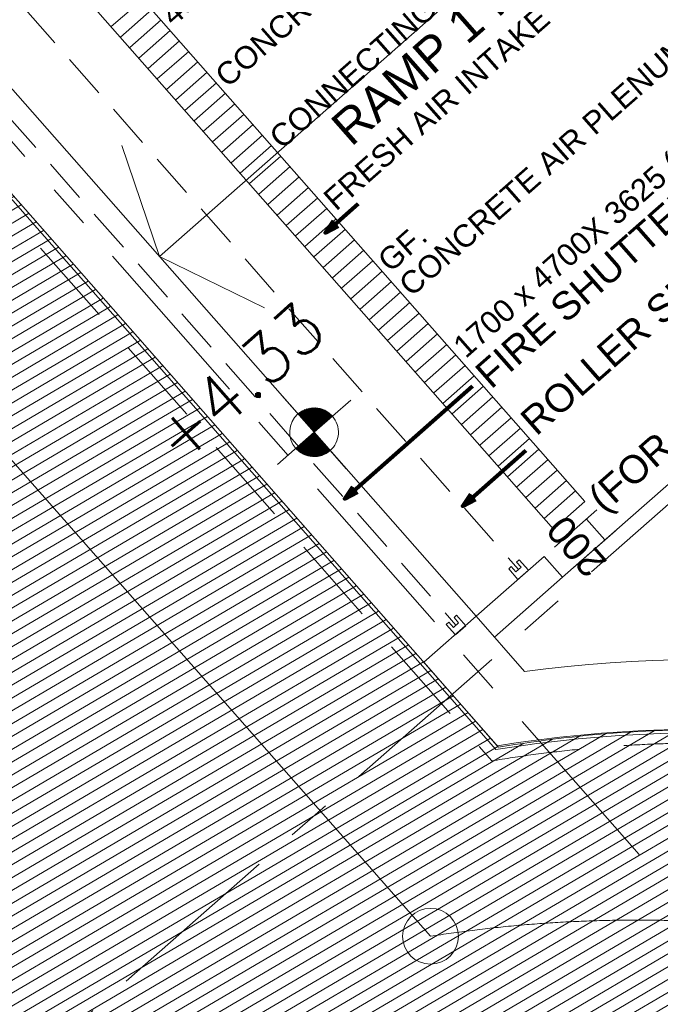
# Model space of a CAD drawing. Header units: millimetres. Extents: x 834119330 to 835277377, y 817781205 to 818243057.
# Tile 16 of 60: x 834327690 to 834332284, y 818021318 to 818028380. Entities that reach past the tile are written whole.
import ezdxf

# ---------------------------------------------------------------- set-up
doc = ezdxf.new("R2010")
doc.units = ezdxf.units.MM
doc.header["$LTSCALE"] = 100
for name, pattern in [('CENTER', [2, 1.25, -0.25, 0.25, -0.25]), ('DASHDOT', [25.400000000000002, 12.7, -6.350000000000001, 0, -6.350000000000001]), ('Grid Line', [22.224999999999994, 12.7, -3.174999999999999, 3.174999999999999, -3.174999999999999]), ('Hidden', [9.525000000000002, 6.350000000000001, -3.175000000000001]), ('PHANTOM', [63.50000000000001, 31.75, -6.350000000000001, 6.350000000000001, -6.350000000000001, 6.350000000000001, -6.350000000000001])]:
    doc.linetypes.add(name, pattern=pattern)
doc.layers.get('0').update_dxf_attribs({"lineweight": 0})
doc.layers.get('Defpoints').update_dxf_attribs({"lineweight": 0})
for name, color, linetype, lineweight in [('A-ANNO-NPLT', 5, 'CENTER', 13), ('A-WALL', 7, 'Continuous', 13), ('ATR01', 7, 'Continuous', 0), ('DLN020__', 6, 'DASHDOT', 0), ('DLN030_1', 1, 'Continuous', 0), ('DLN0401_', 7, 'Continuous', 0), ('DLN040__', 3, 'Continuous', 0), ('DLN210__', 7, 'Continuous', 0), ('DLN220__', 7, 'Continuous', 0), ('DLN240__', 1, 'Continuous', 0), ('DLN810__', 7, 'Continuous', 0), ('HATCH', 8, 'Continuous', 0), ('LEVEL', 7, 'Continuous', 0), ('Pump House', 2, 'Continuous', 0), ('Rev_D', 20, 'Continuous', 0), ('SITE BOUNDARY', 4, 'Continuous', 0), ('XREF', 1, 'Continuous', 0)]:
    doc.layers.add(name, color=color, linetype=linetype, lineweight=lineweight)
doc.layers.add('DLN660', color=1, linetype='Continuous')
doc.styles.add('romans', font='romans.shx')
doc.styles.get("Standard").update_dxf_attribs({"font": 'swiss.ttf'})
doc.styles.add('StyleSwis721 Lt BT1', font='swissl.ttf')
doc.dimstyles.new('INTDIM', dxfattribs={"dimtxt": 200, "dimasz": 125, "dimexe": 100, "dimexo": 150, "dimgap": 80, "dimtad": 1, "dimdec": 0, "dimzin": 11, "dimdsep": 46, "dimtxsty": 'StyleSwis721 Lt BT1', "dimblk1": '_Open3011', "dimblk2": '_Open3011', "dimsah": 1, "dimcen": -125, "dimclrd": 256, "dimclre": 256, "dimclrt": 2, "dimaunit": 1, "dimadec": 5, "dimazin": 0, "dimtfac": 1, "dimtdec": 0, "dimtofl": 0, "dimtmove": 2, "dimatfit": 3, "dimldrblk": '_Open3011', "dimfxl": 1, "dimtolj": 1, "dimtzin": 0, "dimlwd": -1, "dimlwe": -1, "dimarcsym": 0})

# ---------------------------------------------------------------- blocks, each defined once
blk = doc.blocks.new('_Open301')
at = {"layer": 'Rev_D', "linetype": 'ByBlock'}
blk.add_line((0, 0), (-1, 0), dxfattribs=at)
blk = doc.blocks.new('_Open3011')
at = {"layer": 'ATR01', "linetype": 'ByBlock'}
blk.add_line((0, 0), (-1, 0), dxfattribs=at)
at = {"layer": 'ATR01', "linetype": 'ByBlock', "yscale": 1.119319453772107, "zscale": 0.008}
blk.add_blockref('_Open301', (0, 0), dxfattribs=at)
blk = doc.blocks.new('A$C7285572E')
at = {"layer": 'A-ANNO-NPLT', "color": 3, "linetype": 'PHANTOM'}
blk.add_lwpolyline([(258.840146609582, 2.508328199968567, -0.1937461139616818), (226.494099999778, 18.00010000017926), (220.2767651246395, 12.52837960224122), (224.9013822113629, 7.273580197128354), (217.3780834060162, 0.6525137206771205), (222.6353030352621, -5.321091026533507, -0.2570627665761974), (231.1648360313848, -8.394748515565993), (245.8627809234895, -25.09553706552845), (259.9058339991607, -12.73659846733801)], format="xyb", close=True, dxfattribs=at)
at = {"layer": 'Pump House', "color": 7}
blk.add_circle((222.6352860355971, -5.321091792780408), 0.2, dxfattribs=at)
blk = doc.blocks.new('Grid Line')
at = {"layer": 'DLN020__', "linetype": 'Grid Line'}
for p, q in [((-4399.999931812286, -35085.25437068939), (-4399.999932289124, 27470.98781466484)), ((-9985.196258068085, 0), (30672.1845228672, 1.192092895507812e-07))]:
    blk.add_line(p, q, dxfattribs=at)
blk = doc.blocks.new('*D2106')
at = {"layer": 'Defpoints', "color": 0, "linetype": 'ByBlock', "transparency": 16777216}
for p in [(834331886.8124758, 818024648.2302788), (834331450.5889146, 818024530.7412999, -3.284512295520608e-05), (834331582.7188056, 818024380.6050708, -3.284512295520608e-05)]:
    blk.add_point(p, dxfattribs=at)
at = {"layer": 'DLN240__', "linetype": 'ByBlock', "transparency": 16777216}
for p, q in [((834331525.6574775, 818024596.8072584), (834331829.7504508, 818024864.431853)), ((834331754.6818879, 818024798.3658947), (834331886.8124757, 818024648.230279)), ((834331657.7873684, 818024446.6710293), (834331961.8810387, 818024714.2962373))]:
    blk.add_line(p, q, dxfattribs=at)
at = {"layer": 'DLN240__', "color": 2, "linetype": 'ByBlock', "transparency": 16777216, "insert": (834331683.5342838, 818024602.5404587), "char_height": 200, "attachment_point": 5, "rotation": 131.3501958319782, "style": 'StyleSwis721 Lt BT1'}
blk.add_mtext('\\A1;200', dxfattribs=at)
blk = doc.blocks.new('X1')
at = {"color": 0}
for p, q in [((45955.88296590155, 42700), (46155.82083605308, 42700)), ((45956.13663634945, 42693.75), (46155.82083605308, 42693.75)), ((45956.58659627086, 42687.5), (46155.82083605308, 42687.5)), ((45957.23417992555, 42681.25), (46155.82083605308, 42681.25)), ((45958.08132891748, 42675), (46155.82083605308, 42675)), ((45959.13062182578, 42668.75), (46155.82083605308, 42668.75)), ((45960.38531455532, 42662.5), (46155.82083605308, 42662.5)), ((45961.84939291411, 42656.25), (46155.82083605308, 42656.25)), ((45963.52763949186, 42650), (46155.82083605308, 42650)), ((45965.42571759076, 42643.75), (46155.82083605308, 42643.75)), ((45967.55027588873, 42637.5), (46155.82083605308, 42637.5)), ((45969.90907871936, 42631.25), (46155.82083605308, 42631.25)), ((45972.511168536, 42625), (46155.82083605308, 42625)), ((45975.36706940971, 42618.75), (46155.82083605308, 42618.75)), ((45978.48904368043, 42612.5), (46155.82083605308, 42612.5)), ((45981.89141854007, 42606.25), (46155.82083605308, 42606.25)), ((45985.59100621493, 42600), (46155.82083605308, 42600)), ((45989.60765168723, 42593.75), (46155.82083605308, 42593.75)), ((45993.96495773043, 42587.5), (46155.82083605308, 42587.5)), ((45998.69126201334, 42581.25), (46155.82083605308, 42581.25)), ((46003.82098168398, 42575), (46155.82083605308, 42575)), ((46009.39650945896, 42568.75), (46155.82083605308, 42568.75)), ((46015.47096569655, 42562.5), (46155.82083605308, 42562.5)), ((46022.11233295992, 42556.25), (46155.82083605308, 42556.25)), ((46029.40993268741, 42550), (46155.82083605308, 42550)), ((46037.48510949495, 42543.75), (46155.82083605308, 42543.75)), ((46046.51005492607, 42537.5), (46155.82083605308, 42537.5)), ((46056.74397416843, 42531.25), (46155.82083605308, 42531.25)), ((46068.61144864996, 42525), (46155.82083605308, 42525)), ((46082.90578313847, 42518.75), (46155.82083605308, 42518.75)), ((46101.51054575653, 42512.5), (46155.82083605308, 42512.5)), ((46133.36008534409, 42506.25), (46155.82083605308, 42506.25))]:
    blk.add_line(p, q, dxfattribs=at)
blk = doc.blocks.new('X')
at = {"color": 0}
for p, q in [((46155.82083605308, 42900), (46200.19499327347, 42900)), ((46155.82083605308, 42893.75), (46221.90936394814, 42893.75)), ((46155.82083605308, 42887.5), (46237.60222886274, 42887.5)), ((46155.82083605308, 42881.25), (46250.32254979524, 42881.25)), ((46155.82083605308, 42875), (46261.15281880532, 42875)), ((46155.82083605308, 42868.75), (46270.62917321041, 42868.75)), ((46155.82083605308, 42862.5), (46279.06432258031, 42862.5)), ((46155.82083605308, 42856.25), (46286.65980066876, 42856.25)), ((46155.82083605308, 42850), (46293.55459136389, 42850)), ((46155.82083605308, 42843.75), (46299.84935768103, 42843.75)), ((46155.82083605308, 42837.5), (46305.6197603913, 42837.5)), ((46155.82083605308, 42831.25), (46310.92433512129, 42831.25)), ((46155.82083605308, 42825), (46315.8094235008, 42825)), ((46155.82083605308, 42818.75), (46320.31240362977, 42818.75)), ((46155.82083605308, 42812.5), (46324.46388658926, 42812.5)), ((46155.82083605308, 42806.25), (46328.28925688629, 42806.25)), ((46155.82083605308, 42800), (46331.80978137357, 42800)), ((46155.82083605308, 42793.75), (46335.04342549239, 42793.75)), ((46155.82083605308, 42787.5), (46338.0054656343, 42787.5)), ((46155.82083605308, 42781.25), (46340.70895613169, 42781.25)), ((46155.82083605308, 42775), (46343.16509039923, 42775)), ((46155.82083605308, 42768.75), (46345.38348355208, 42768.75)), ((46155.82083605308, 42762.5), (46347.37239573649, 42762.5)), ((46155.82083605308, 42756.25), (46349.1389099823, 42756.25)), ((46155.82083605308, 42750), (46350.68907460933, 42750)), ((46155.82083605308, 42743.75), (46352.02801759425, 42743.75)), ((46155.82083605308, 42737.5), (46353.16003838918, 42737.5)), ((46155.82083605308, 42731.25), (46354.08868132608, 42731.25)), ((46155.82083605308, 42725), (46354.81679369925, 42725)), ((46155.82083605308, 42718.75), (46355.34657085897, 42718.75)), ((46155.82083605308, 42712.5), (46355.67959002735, 42712.5)), ((46155.82083605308, 42706.25), (46355.81683408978, 42706.25))]:
    blk.add_line(p, q, dxfattribs=at)
blk = doc.blocks.new('ELFIN')
at = {"layer": 'LEVEL'}
for p, q in [((0, 0.5), (0, 0)), ((0, 0), (-0.5, 0)), ((0, 0), (0, -0.5)), ((0.5, 0), (0, 0))]:
    blk.add_line(p, q, dxfattribs=at)
for start, end in [(90, 180), (0, 90), (180, 270), (270, 0)]:
    blk.add_arc((0, 0), 0.25, start, end, dxfattribs=at)
at = {"layer": 'LEVEL', "xscale": 0.00125, "yscale": 0.00125, "zscale": 0.00125}
for name in ['X', 'X1']:
    blk.add_blockref(name, (-57.69477604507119, -53.38123098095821), dxfattribs=at)
at = {"layer": 'LEVEL', "style": 'romans'}
blk.add_attdef('ELFIN', (0.2542374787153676, 0.3469263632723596), '', height=0.5, dxfattribs=at)

msp = doc.modelspace()

# ---------------------------------------------------------------- hatches: boundary and pattern name
at = {"layer": 'HATCH', "linetype": 'Continuous', "ltscale": 0.2}
h = msp.add_hatch(dxfattribs=at)
h.set_pattern_fill('DGN_ANSI31', color=8, scale=25, angle=-3.989509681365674e-09, style=0, pattern_type=2)
h.set_pattern_definition([(210.4004282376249, (848684328.1114694, 1012279243.278203), (40.1669417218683, -68.46172228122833), [])])
edge = h.paths.add_edge_path()
edge.add_line((834304369.9178588, 818035393.6443388), (834304072.4974862, 818035435.5383407))
edge.add_line((834304072.4974862, 818035435.5383408), (834304030.6783289, 818034793.0587554))
edge.add_line((834304030.6783288, 818034793.0587552), (834293138.2195108, 818027176.0337894))
edge.add_line((834293138.219511, 818027176.0337896), (834292658.3654084, 818027311.5582625))
edge.add_line((834292658.3654082, 818027311.5582626), (834292163.2810185, 818025227.6233453))
edge.add_line((834292163.2810189, 818025227.6233451), (834293757.0619063, 818024607.0308394))
edge.add_line((834293757.0619061, 818024607.0308394), (834294865.416257, 818023967.6404809))
edge.add_line((834294865.4162569, 818023967.6404808), (834296156.8742536, 818022940.0095154))
edge.add_line((834296156.8742537, 818022940.0095155), (834297099.8026237, 818021932.7953873))
edge.add_line((834297099.802624, 818021932.7953875), (834302306.6759403, 818016010.1479838))
edge.add_line((834302306.6759399, 818016010.1479838), (834273579.5777344, 817990755.1875517))
edge.add_line((834273579.5777347, 817990755.1875517), (834331000.8571684, 817925420.6441158))
edge.add_line((834331000.8571682, 817925420.6441162), (834375196.1992714, 817964315.8563646))
edge.add_line((834375196.1992713, 817964315.856364), (834374066.3398589, 817980996.7087481))
edge.add_line((834374066.3398589, 817980996.7087486), (834339463.320393, 818020376.0648733))
edge.add_arc((834328000.4580307, 818007970.7398579), 16890.50923650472, 47.2612146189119, 51.69748437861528)
edge.add_arc((834333427.8441128, 818015250.8383305), 7817.591371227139, 49.84168101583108, 69.23079940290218)
edge.add_arc((834333018.9148502, 818015427.2859437), 7810.301242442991, 65.96509768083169, 78.45877159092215)
edge.add_arc((834332634.573532, 818013897.0774372), 9386.730902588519, 78.02894900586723, 87.71232055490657)
edge.add_arc((834332591.446601, 818014607.765378), 8678.62508919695, 87.24053358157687, 99.73591736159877)
edge.add_line((834331123.8280873, 818023161.3979008), (834329930.938777, 818024516.8389789))
edge.add_line((834329930.9387771, 818024516.838979), (834326628.6112168, 818028269.1049356))
edge.add_line((834326628.6112167, 818028269.1049349), (834325599.3427485, 818029438.6882662))
edge.add_line((834325599.3427488, 818029438.6882665), (834316188.4252017, 818021156.3755944))
edge.add_line((834316188.4252015, 818021156.3755944), (834313686.4693277, 818024016.5062827))
edge.add_line((834313686.4693277, 818024016.5062826), (834313235.7130369, 818023646.4322566))
edge.add_line((834313235.7130369, 818023646.4322565), (834312968.6615137, 818023950.198931))
edge.add_line((834312968.6615137, 818023950.1989312), (834311053.4426948, 818022266.4655045))
edge.add_line((834311053.4426948, 818022266.4655044), (834308435.7527834, 818025244.0443176))
edge.add_line((834308435.7527835, 818025244.0443177), (834306762.32726, 818027183.250326))
edge.add_arc((834311650.6868776, 818031401.6292493), 6456.839822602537, 206.9382270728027, 220.7923428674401, ccw=False)
edge.add_arc((834329611.0852094, 818040528.5316589), 26603.21060789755, 202.0649511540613, 206.9382270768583, ccw=False)
edge.add_arc((834312203.3948425, 818033472.4028819), 7819.796721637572, 183.3977739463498, 202.064951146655, ccw=False)
edge.add_arc((834329308.2511154, 818034487.9516938), 24954.77403411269, 177.9200887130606, 183.3977739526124, ccw=False)

# ---------------------------------------------------------------- linework, layer by layer
at = {"layer": 'A-WALL', "color": 5, "lineweight": 13}
msp.add_line((834330962.5181, 818024101.4465247, 2.213441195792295e-07), (834330587.175286, 818023771.1167341, 2.213441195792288e-07), dxfattribs=at)
at = {"layer": 'A-WALL', "color": 2, "linetype": 'Hidden', "lineweight": 13, "extrusion": (0, -3.388132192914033e-21, -1), "elevation": -2.213538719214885e-07}
msp.add_lwpolyline([(-834326581.2750336, 818028171.5038577), (-834331076.2192448, 818023064.0713806, 0.2591861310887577), (-834339600.3418653, 818020038.4035577), (-834354690.3405122, 818002892.1372453), (-834354767.1851641, 818002959.7714337)], format="xyb", dxfattribs=at)
at = {"layer": 'A-WALL', "color": 5, "linetype": 'ByBlock', "elevation": -3.262375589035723e-05}
msp.add_lwpolyline([(834330962.6365042, 818024101.3119869), (834331450.5889149, 818024530.7412999), (834331582.7188056, 818024380.6050707), (834331094.7663949, 818023951.1757578)], close=True, dxfattribs=at)
at = {"layer": 'A-WALL', "color": 5, "lineweight": 13, "extrusion": (0, -3.388132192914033e-21, -1), "elevation": -2.213538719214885e-07}
for points in [[(-834330962.5181005, 818024101.4465266), (-834331310.6074737, 818023705.9268944), (-834331310.6074741, 818023705.926894, 0.2501240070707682), (-834340050.4331467, 818020435.1627264), (-834340050.4331471, 818020435.1627266), (-834354810.4220948, 818003663.8758075)], [(-834330587.1752859, 818023771.116733), (-834331114.6680026, 818023171.7470176), (-834331114.6680022, 818023171.7470162, 0.2576069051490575), (-834339675.3570789, 818020104.5300858), (-834339675.3570793, 818020104.530086), (-834354765.4090751, 818002958.2032037)]]:
    msp.add_lwpolyline(points, format="xyb", dxfattribs=at)
at = {"layer": 'DLN210__', "color": 0, "elevation": -0.001002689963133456}
msp.add_lwpolyline([(834374066.3398589, 817980996.7087486), (834339463.3203931, 818020376.064873, 0.01935929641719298), (834338469.4234658, 818021225.5527568, 0.08480340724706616), (834336199.9963688, 818022560.4147017, 0.0545680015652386), (834334581.5453184, 818023079.6706383, 0.04227683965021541), (834333009.2630175, 818023276.3271317, 0.05457548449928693), (834331123.8280873, 818023161.3979008), (834329930.9387771, 818024516.838979), (834329930.9387771, 818024516.838979), (834326628.6112167, 818028269.1049352), (834326628.6112167, 818028269.1049349), (834325599.3427488, 818029438.6882665), (834316188.4252015, 818021156.3755944), (834313686.4693277, 818024016.5062826), (834313235.7130369, 818023646.4322565), (834312968.6615137, 818023950.1989312), (834311053.4426948, 818022266.4655044), (834308435.7527835, 818025244.0443177), (834306762.3272599, 818027183.2503264, -0.06052372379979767), (834305894.4434125, 818028476.4896526, -0.02126688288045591), (834304956.3309759, 818030534.8382308, -0.08163152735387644), (834304397.3442966, 818033008.9423769, -0.02390546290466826), (834304369.9177814, 818035393.6434867)], format="xyb", dxfattribs=at)
at = {"layer": 'DLN220__', "color": 3, "linetype": 'Hidden', "ltscale": 0.5}
for p, q in [((834327732.8988051, 818028452.3544816, 2.213739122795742e-07), (834331267.4438741, 818024436.1678487, 2.213739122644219e-07)), ((834327280.5684246, 818028058.1293945, 2.213681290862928e-07), (834330818.9119545, 818024037.5765262, 2.21349744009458e-07))]:
    msp.add_line(p, q, dxfattribs=at)
at = {"layer": 'DLN220__'}
for p, q in [((834331262.9160441, 818024365.5780658, 1.285412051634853e-05), (834331262.9160441, 818024365.5780658, 1.285412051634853e-05)), ((834330814.4097781, 818023967.0093197, 1.285411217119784e-05), (834330814.4097781, 818023967.0093197, 1.285411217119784e-05))]:
    msp.add_line(p, q, dxfattribs=at)
for points, elevation in [([(834331262.9160441, 818024365.5780658), (834331196.8510149, 818024440.6474468), (834331215.6183596, 818024457.1637048), (834331248.6508757, 818024419.6290145), (834331286.1855646, 818024452.6615294), (834331253.1530502, 818024490.1962193), (834331271.9203945, 818024506.7124771), (834331337.9854237, 818024431.6430964)], 1.285413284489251e-05), ([(834330814.4097781, 818023967.0093197), (834330748.344749, 818024042.0787005), (834330767.1120934, 818024058.5949587), (834330800.1446097, 818024021.0602684), (834330837.6792986, 818024054.0927833), (834330804.6467841, 818024091.6274731), (834330823.4141285, 818024108.143731), (834330889.4791577, 818024033.0743504)], 1.285412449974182e-05)]:
    msp.add_lwpolyline(points, close=True, dxfattribs=dict(at, elevation=elevation))
at = {"layer": 'DLN810__', "color": 1, "linetype": 'ByBlock'}
for p, q in [((834328691.9773258, 818026681.4190896, -2.226732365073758e-05), (834331582.1028033, 818029224.9455863, -2.49658202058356e-05)), ((834330962.5027481, 818024101.4639709, -3.262375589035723e-05), (834327362.0503559, 818028192.5899662, -1.62011953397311e-05)), ((834331582.7188058, 818024380.605071, -3.262375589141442e-05), (834333984.9107744, 818026494.7139398, -3.262375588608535e-05))]:
    msp.add_line(p, q, dxfattribs=at)
at = {"layer": 'DLN810__', "color": 1}
for p, q in [((834328346.7887272, 818028329.9376926, 1.664387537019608e-05), (834328571.9944168, 818028528.1355665, 1.664387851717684e-05)), ((834328412.8546859, 818028254.8691299, 1.664387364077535e-05), (834328638.0603759, 818028453.067003, 1.664387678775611e-05)), ((834328478.9206448, 818028179.8005655, 1.664387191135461e-05), (834328704.1263331, 818028377.9984405, 1.66438750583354e-05)), ((834328544.9866037, 818028104.7320025, 1.664387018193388e-05), (834328770.1922921, 818028302.9298775, 1.664387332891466e-05)), ((834328611.0525593, 818028029.6634395, 1.664386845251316e-05), (834328836.2582492, 818028227.8613148, 1.664387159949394e-05)), ((834328677.1185175, 818027954.594877, 1.664386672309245e-05), (834328902.324208, 818028152.792752, 1.664386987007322e-05)), ((834328743.1844761, 818027879.5263145, 1.664386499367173e-05), (834328968.3901654, 818028077.7241883, 1.664386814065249e-05)), ((834328809.2504344, 818027804.4577515, 1.6643863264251e-05), (834329034.4561247, 818028002.6556253, 1.664386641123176e-05)), ((834328875.3163935, 818027729.389188, 1.664386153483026e-05), (834329100.522082, 818027927.5870626, 1.664386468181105e-05)), ((834328941.3823522, 818027654.3206248, 1.664385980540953e-05), (834329166.5880407, 818027852.5184991, 1.664386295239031e-05)), ((834328941.3823503, 818027654.3206248, 1.664385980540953e-05), (834329166.5880406, 818027852.5184991, 1.664386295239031e-05)), ((834329007.448308, 818027579.2520616, 1.664385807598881e-05), (834329232.6539981, 818027777.4499366, 1.664386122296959e-05)), ((834329073.5142665, 818027504.1834993, 1.66438563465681e-05), (834329298.7199568, 818027702.3813744, 1.664385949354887e-05)), ((834329139.5802249, 818027429.1149366, 1.664385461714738e-05), (834329364.7859144, 818027627.3128109, 1.664385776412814e-05)), ((834329205.6461834, 818027354.0463736, 1.664385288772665e-05), (834329430.8518735, 818027552.2442477, 1.664385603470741e-05)), ((834329271.7121425, 818027278.9778099, 1.664385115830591e-05), (834329496.9178311, 818027477.1756847, 1.66438543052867e-05)), ((834329337.7781012, 818027203.9092472, 1.664384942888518e-05), (834329562.9837896, 818027402.1071212, 1.664385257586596e-05)), ((834329403.8440566, 818027128.8406837, 1.664384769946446e-05), (834329629.049747, 818027327.0385585, 1.664385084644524e-05)), ((834329469.9100152, 818027053.7721217, 1.664384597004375e-05), (834329695.1157054, 818027251.969996, 1.664384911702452e-05)), ((834329535.9759736, 818026978.7035584, 1.664384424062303e-05), (834329761.1816629, 818027176.9014323, 1.664384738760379e-05)), ((834329602.0419323, 818026903.6349955, 1.66438425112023e-05), (834329827.2476221, 818027101.8328695, 1.664384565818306e-05)), ((834329668.1078911, 818026828.5664318, 1.664384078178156e-05), (834329893.3135797, 818027026.7643073, 1.664384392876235e-05)), ((834329734.1738528, 818026753.4978726, 1.664383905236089e-05), (834329959.3795426, 818026951.6957471, 1.664384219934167e-05)), ((834329734.17385, 818026753.4978683, 1.664383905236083e-05), (834329959.3795384, 818026951.6957436, 1.664384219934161e-05)), ((834329800.23981, 818026678.4293096, 1.664383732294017e-05), (834330025.4455001, 818026876.6271844, 1.664384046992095e-05)), ((834329866.3057685, 818026603.3607473, 1.664383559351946e-05), (834330091.5114586, 818026801.5586216, 1.664383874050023e-05)), ((834329932.3717271, 818026528.2921846, 1.664383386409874e-05), (834330157.5774163, 818026726.4900584, 1.66438370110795e-05)), ((834329998.4376853, 818026453.2236216, 1.664383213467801e-05), (834330223.6433754, 818026651.4214952, 1.664383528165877e-05)), ((834330064.5036443, 818026378.1550574, 1.664383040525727e-05), (834330289.7093328, 818026576.3529325, 1.664383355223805e-05)), ((834330130.5696031, 818026303.0864947, 1.664382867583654e-05), (834330355.7752917, 818026501.2843695, 1.664383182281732e-05)), ((834330196.635559, 818026228.0179312, 1.664382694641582e-05), (834330421.8412488, 818026426.2158067, 1.66438300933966e-05)), ((834330262.7015169, 818026152.9493687, 1.664382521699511e-05), (834330487.9072075, 818026351.1472442, 1.664382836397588e-05)), ((834330328.7674757, 818026077.8808064, 1.664382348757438e-05), (834330553.9731648, 818026276.0786803, 1.664382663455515e-05)), ((834330394.833434, 818026002.8122437, 1.664382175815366e-05), (834330620.039124, 818026201.010117, 1.664382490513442e-05)), ((834330460.8993931, 818025927.74368, 1.664382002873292e-05), (834330686.1050813, 818026125.9415543, 1.66438231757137e-05)), ((834330526.9653519, 818025852.6751168, 1.664381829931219e-05), (834330752.1710403, 818026050.8729913, 1.664382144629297e-05)), ((834330593.0313107, 818025777.6065557, 1.66438165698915e-05), (834330818.2369996, 818025975.8044295, 1.664381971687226e-05)), ((834330659.097269, 818025702.5379927, 1.664381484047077e-05), (834330884.3029588, 818025900.7358663, 1.664381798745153e-05)), ((834330725.1632277, 818025627.4694288, 1.664381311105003e-05), (834330950.3689163, 818025825.6673043, 1.664381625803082e-05)), ((834330791.2291867, 818025552.4008658, 1.66438113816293e-05), (834331016.4348751, 818025750.5987408, 1.664381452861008e-05)), ((834330857.295142, 818025477.3323028, 1.664380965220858e-05), (834331082.5008324, 818025675.5301781, 1.664381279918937e-05)), ((834330923.3611007, 818025402.2637408, 1.664380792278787e-05), (834331148.5667909, 818025600.4616148, 1.664381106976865e-05)), ((834330989.4270592, 818025327.1951778, 1.664380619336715e-05), (834331214.6327484, 818025525.3930514, 1.664380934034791e-05)), ((834331055.4930176, 818025252.1266148, 1.664380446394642e-05), (834331280.6987073, 818025450.3244882, 1.664380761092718e-05)), ((834331121.5589764, 818025177.0580509, 1.664380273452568e-05), (834331346.7646649, 818025375.2559257, 1.664380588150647e-05)), ((834331187.6249353, 818025101.9894874, 1.664380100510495e-05), (834331412.8306236, 818025300.1873624, 1.664380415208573e-05)), ((834331187.6249353, 818025101.9894874, 1.664380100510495e-05), (834331412.8306236, 818025300.1873624, 1.664380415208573e-05)), ((834331253.6908937, 818025026.9209245, 1.664380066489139e-05), (834331478.896582, 818025225.1187996, 1.664380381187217e-05)), ((834331319.756852, 818024951.8523617, 1.664380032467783e-05), (834331544.9625404, 818025150.0502367, 1.664380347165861e-05)), ((834331385.8228104, 818024876.7837988, 1.664379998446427e-05), (834331611.0284988, 818025074.9816738, 1.664380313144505e-05)), ((834331451.8887688, 818024801.715236, 1.664379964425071e-05), (834331677.0944571, 818024999.913111, 1.664380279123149e-05)), ((834331517.9547272, 818024726.6466731, 1.664379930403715e-05), (834331743.1604155, 818024924.8445481, 1.664380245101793e-05))]:
    msp.add_line(p, q, dxfattribs=at)
at = {"layer": 'DLN810__', "color": 1, "elevation": 2.213511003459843e-07}
msp.add_lwpolyline([(834328210.3050222, 818028939.1102031), (834327985.0993339, 818028740.9123253), (834331517.954727, 818024726.646673), (834331743.1391096, 818024924.8233235)], close=True, dxfattribs=at)
at = {"layer": 'DLN810__', "color": 3, "elevation": -2.226732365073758e-05}
msp.add_lwpolyline([(834329446.2427918, 818026312.9274776), (834328691.9773258, 818026681.4190896), (834328422.2616669, 818027476.5264888)], dxfattribs=at)
at = {"layer": 'XREF', "linetype": 'ByBlock', "elevation": -0.07030414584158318}
msp.add_lwpolyline([(834374049.663717, 817981008.3016447), (834339656.589468, 818020088.0141282, 0.1273321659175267), (834335775.141412, 818022719.580705, 0.1265106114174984), (834331105.0318631, 818023144.8552775), (834326769.9313259, 818028070.9158642), (834328560.3100792, 818029646.5832759), (834307699.4605755, 818053350.0764482), (834257576.1286993, 818009238.3207024), (834331190.8250427, 817925592.3765575), (834375215.1315653, 817964337.0639359), (834374049.663717, 817981008.3016447)], format="xyb", dxfattribs=at)

# ---------------------------------------------------------------- block references
at = {"layer": 'DLN660', "linetype": 'ByBlock', "xscale": 1000, "yscale": 1000, "zscale": 1000, "rotation": 359.9996454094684}
msp.add_blockref('A$C7285572E', (834108000.8885983, 818027128.4017447, 1.531087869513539e-05), dxfattribs=at)
at = {"layer": 'LEVEL'}
ref = msp.add_blockref('ELFIN', (834329801.2619393, 818025420.9756802, -2.226732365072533e-05), dxfattribs=dict(at, xscale=699.9999999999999, yscale=699.9999999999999, zscale=699.9999999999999, rotation=41.35019583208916))
ref.add_attrib('ELFIN', '+4.33', (834328835.6107541, 818025169.9185581, -2.226732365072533e-05), dxfattribs={"height": 350, "rotation": 41.35019658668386, "style": 'romans'})
at = {"layer": 'SITE BOUNDARY', "color": 1, "rotation": 41.35019583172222}
msp.add_blockref('Grid Line', (834334280.8036567, 818026612.5922757, 2.213451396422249e-07), dxfattribs=at)

# ---------------------------------------------------------------- texts
at = {"layer": 'DLN0401_', "color": 0, "insert": (834328686.3932613, 818028448.2605848, 2.213377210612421e-07), "char_height": 160.0000000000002, "width": 2838.08400960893, "attachment_point": 1, "rotation": 41.35019582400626, "line_spacing_factor": 2.206669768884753}
msp.add_mtext('4500 m x 1.000 m CONCRETE DUCT SHAFT CONNECTING TO 3.3s.m. FRESH AIR INTAKE ON GF.', dxfattribs=at)
at = {"layer": 'DLN040__', "color": 0, "insert": (834329901.6781273, 818027650.8929315, -2.402361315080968e-05), "char_height": 250, "width": 2542.807825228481, "attachment_point": 1, "rotation": 41.35019582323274, "line_spacing_factor": 2.206669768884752}
msp.add_mtext('RAMP 1 : 8', dxfattribs=at)
at = {"layer": 'DLN040__', "color": 0, "attachment_point": 1, "rotation": 41.35019582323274, "line_spacing_factor": 2.206669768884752}
for s, insert, char_height in [('CONCRETE AIR PLENUM\\P1700 x 4700X 3625 (H) ', (834330393.6367973, 818026507.1594709, 2.213510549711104e-07), 160), ('FIRE SHUTTER ', (834330937.9936519, 818025874.4997079, 2.213360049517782e-07), 200.0000000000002), ('ROLLER SHUTTER \\P(FOR SECURITY USE)', (834331262.0831891, 818025538.3562131, 2.213394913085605e-07), 200.0000000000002)]:
    msp.add_mtext(s, dxfattribs=dict(at, insert=insert, char_height=char_height))

# ---------------------------------------------------------------- dimensions: what is measured, and where the dimension line sits
at = {"layer": 'DLN240__', "linetype": 'ByBlock'}
dim = msp.add_linear_dim(base=(834331886.8124758, 818024648.2302788, 2.213670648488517e-07), p1=(834331450.5889148, 818024530.7412999, -3.262375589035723e-05), p2=(834331582.7188056, 818024380.6050708, -3.262375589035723e-05), angle=131.3501958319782, dimstyle='INTDIM', override={"dimasz": 100, "dimexo": 100, "dimtix": 1, "dimtofl": 1, "dimfxl": 100, "dimarcsym": 2}, dxfattribs=at)
dim.commit()
dim.dimension.update_dxf_attribs({"geometry": '*D2106', "text_midpoint": (834331683.5342838, 818024602.5404587, 2.213670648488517e-07)})

# ---------------------------------------------------------------- leaders
at = {"layer": 'DLN030_1'}
for points in [[(834329882.6668879, 818026852.204465, 2.213670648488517e-07), (834330117.7735544, 818027059.1159427, 2.213670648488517e-07)], [(834330021.210294, 818024943.9898438, 2.213349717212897e-07), (834330937.8811067, 818025750.7285899, 2.213349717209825e-07)], [(834330866.9582721, 818024891.2263899, 2.213445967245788e-07), (834331320.5311265, 818025290.4088075, 2.213445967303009e-07)]]:
    msp.add_leader(points, dimstyle='INTDIM', override={"dimtxt": 100, "dimasz": 100, "dimgap": 30, "dimtad": 0, "dimclrd": 0, "dimldrblk": 'Open30', "dimlwd": 65534}, dxfattribs=at)

doc.saveas('drawing.dxf')
